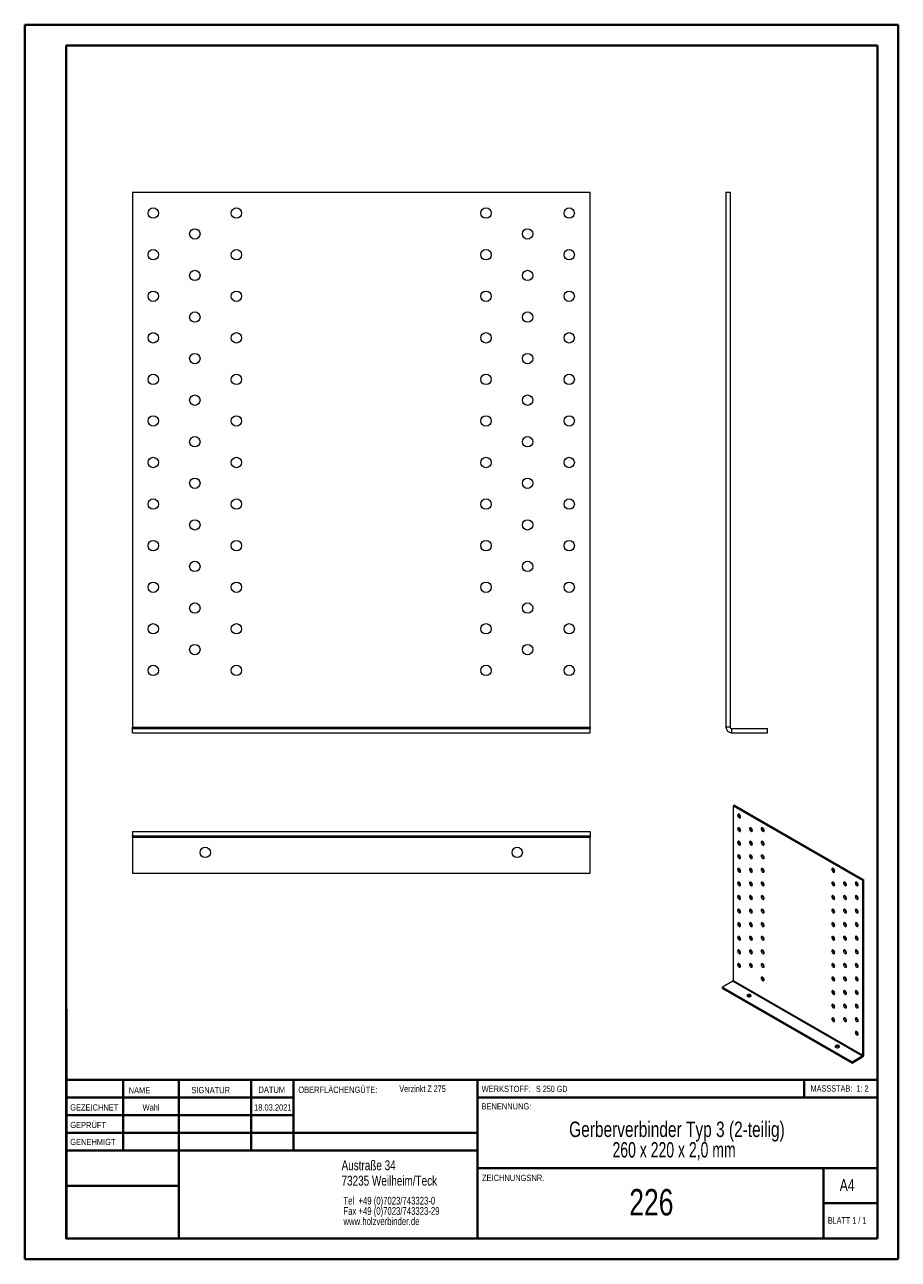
# Model space of a CAD drawing. Header units: millimetres. Extents: x 0 to 210, y 0 to 297.
import ezdxf

# ---------------------------------------------------------------- set-up
doc = ezdxf.new("R2010")
doc.units = ezdxf.units.MM
doc.styles.add('SLDTEXTSTYLE0', font='TXT', dxfattribs={"width": 0.75})
doc.styles.add('SLDTEXTSTYLE1', font='TXT', dxfattribs={"width": 0.681818})
doc.styles.add('SLDTEXTSTYLE2', font='TXT', dxfattribs={"width": 0.7})
doc.styles.add('SLDTEXTSTYLE3', font='TXT', dxfattribs={"width": 0.6875})
doc.styles.add('SLDTEXTSTYLE4', font='TXT', dxfattribs={"width": 0.680556})

# ---------------------------------------------------------------- blocks, each defined once
blk = doc.blocks.new('SW_NOTE_0')
at = {"color": 0, "linetype": 'Continuous', "lineweight": 0, "char_height": 1.8521, "attachment_point": 1, "style": 'SLDTEXTSTYLE0'}
for s, insert in [('Tel  +49 (0)7023/743323-0', (0, 2.39)), ('Fax +49 (0)7023/743323-29', (0, -0.08)), ('www.holzverbinder.de', (0, -2.55))]:
    blk.add_mtext(s, dxfattribs=dict(at, insert=insert))
blk = doc.blocks.new('SW_NOTE_1')
at = {"color": 0, "linetype": 'Continuous', "lineweight": 0, "char_height": 3.7042, "attachment_point": 2}
for s, insert, style in [('Gerberverbinder Typ 3 (2-teilig)', (36.75, 4.77), 'SLDTEXTSTYLE0'), ('260 x 220 x 2,0 mm', (36.06, -0.16), 'SLDTEXTSTYLE4')]:
    blk.add_mtext(s, dxfattribs=dict(at, insert=insert, style=style))

msp = doc.modelspace()

# ---------------------------------------------------------------- linework, layer by layer
at = {"color": 7, "linetype": 'Continuous', "lineweight": 40}
for p, q in [((0.08, 0.21), (0.08, 297.21)), ((0.08, 297.21), (210.08, 297.21)), ((210.08, 0.21), (210.08, 297.21)), ((210.08, 292.21), (210.08, 297.21)), ((10.08, 292.21), (205.08, 292.21)), ((10.08, 5.21), (10.08, 292.21)), ((205.08, 5.21), (205.08, 292.21)), ((10.11, 60.37), (10.11, 5.12)), ((205.08, 43.37), (10.11, 43.37)), ((23.71, 43.37), (23.71, 26.37)), ((37.1, 43.37), (37.1, 5.12)), ((54.51, 43.37), (54.51, 26.37)), ((64.71, 26.37), (64.71, 43.37)), ((108.91, 43.37), (108.91, 5.12)), ((187.47, 39.12), (187.47, 43.37)), ((64.71, 39.1), (10.11, 39.1)), ((205.08, 39.12), (108.91, 39.12)), ((64.71, 34.87), (10.11, 34.87)), ((108.91, 30.62), (10.11, 30.62)), ((108.91, 26.37), (10.11, 26.37)), ((108.91, 22.12), (205.08, 22.12)), ((192.08, 5.21), (192.08, 22.21)), ((37.1, 17.87), (10.11, 17.87)), ((10.11, 13.71), (10.08, 13.71)), ((205.08, 13.71), (192.08, 13.71)), ((10.11, 9.46), (10.08, 9.46)), ((10.08, 5.21), (205.08, 5.21)), ((205.08, 5.21), (180.99, 5.21)), ((0.08, 0.21), (210.08, 0.21))]:
    msp.add_line(p, q, dxfattribs=at)
at = {"color": 7, "linetype": 'Continuous', "lineweight": 15}
for p, q in [((25.97, 256.89), (135.97, 256.89)), ((25.97, 256.89), (25.97, 128.26)), ((135.97, 128.26), (135.97, 256.89)), ((168.65, 256.89), (168.65, 128.26)), ((168.65, 256.89), (169.65, 256.89)), ((169.65, 256.89), (169.65, 128.26)), ((25.97, 127.89), (25.97, 128.26)), ((25.97, 128.26), (135.97, 128.26)), ((25.97, 126.89), (25.97, 127.89)), ((25.97, 127.89), (135.97, 127.89)), ((135.97, 128.26), (135.97, 127.89)), ((135.97, 126.89), (135.97, 127.89)), ((169.65, 128.26), (168.65, 128.26)), ((170.02, 127.89), (170.02, 126.89)), ((170.02, 127.89), (178.65, 127.89)), ((178.65, 126.89), (178.65, 127.89)), ((25.97, 126.89), (135.97, 126.89)), ((170.02, 126.89), (178.65, 126.89)), ((170.69, 109.46), (170.4, 109.3)), ((170.4, 109.3), (170.4, 67.28)), ((170.4, 109.3), (201.52, 91.34)), ((170.69, 109.46), (201.8, 91.5)), ((172.1, 106.6), (172.17, 106.57)), ((25.97, 103.12), (135.97, 103.12)), ((25.97, 103.12), (25.97, 102.12)), ((25.97, 102.12), (135.97, 102.12)), ((25.97, 101.75), (25.97, 102.12)), ((25.97, 101.75), (135.97, 101.75)), ((25.97, 101.75), (25.97, 93.11)), ((135.97, 103.12), (135.97, 102.12)), ((135.97, 102.12), (135.97, 101.75)), ((135.97, 93.11), (135.97, 101.75)), ((172.1, 103.34), (172.17, 103.31)), ((174.93, 103.34), (174.99, 103.31)), ((177.76, 103.34), (177.82, 103.31)), ((172.1, 100.07), (172.17, 100.04)), ((174.93, 100.07), (174.99, 100.04)), ((177.76, 100.07), (177.82, 100.04)), ((172.1, 96.8), (172.17, 96.77)), ((174.93, 96.8), (174.99, 96.77)), ((177.76, 96.8), (177.82, 96.77)), ((25.97, 93.11), (135.97, 93.11)), ((172.1, 93.54), (172.17, 93.51)), ((174.93, 93.54), (174.99, 93.51)), ((177.76, 93.54), (177.82, 93.51)), ((194.73, 93.54), (194.79, 93.51)), ((172.1, 90.27), (172.17, 90.24)), ((174.93, 90.27), (174.99, 90.24)), ((177.76, 90.27), (177.82, 90.24)), ((194.73, 90.27), (194.79, 90.24)), ((197.56, 90.27), (197.62, 90.24)), ((200.39, 90.27), (200.45, 90.24)), ((201.8, 91.5), (201.52, 91.34)), ((201.52, 49.32), (201.52, 91.34)), ((201.8, 49.49), (201.8, 91.5)), ((172.1, 87.01), (172.17, 86.98)), ((174.93, 87.01), (174.99, 86.98)), ((177.76, 87.01), (177.82, 86.98)), ((194.73, 87.01), (194.79, 86.98)), ((197.56, 87.01), (197.62, 86.98)), ((200.39, 87.01), (200.45, 86.98)), ((172.1, 83.74), (172.17, 83.71)), ((174.93, 83.74), (174.99, 83.71)), ((177.76, 83.74), (177.82, 83.71)), ((194.73, 83.74), (194.79, 83.71)), ((197.56, 83.74), (197.62, 83.71)), ((200.39, 83.74), (200.45, 83.71)), ((172.1, 80.47), (172.17, 80.44)), ((174.93, 80.47), (174.99, 80.44)), ((177.76, 80.47), (177.82, 80.44)), ((194.73, 80.48), (194.79, 80.44)), ((197.56, 80.48), (197.62, 80.45)), ((200.39, 80.48), (200.45, 80.45)), ((172.1, 77.21), (172.17, 77.18)), ((174.93, 77.21), (174.99, 77.18)), ((177.76, 77.21), (177.82, 77.18)), ((194.73, 77.21), (194.79, 77.18)), ((197.56, 77.21), (197.62, 77.18)), ((200.39, 77.21), (200.45, 77.18)), ((172.1, 73.94), (172.17, 73.91)), ((174.93, 73.94), (174.99, 73.91)), ((177.76, 73.94), (177.82, 73.91)), ((194.73, 73.94), (194.79, 73.91)), ((197.56, 73.94), (197.62, 73.91)), ((200.39, 73.94), (200.45, 73.91)), ((172.1, 70.67), (172.17, 70.64)), ((174.93, 70.68), (174.99, 70.64)), ((177.76, 70.68), (177.82, 70.64)), ((194.73, 70.68), (194.79, 70.65)), ((197.56, 70.68), (197.62, 70.65)), ((200.39, 70.68), (200.45, 70.65)), ((170.3, 67.1), (167.86, 65.69)), ((167.86, 65.69), (198.97, 47.73)), ((167.86, 65.37), (167.86, 65.69)), ((167.86, 65.37), (198.97, 47.41)), ((170.3, 67.1), (201.41, 49.14)), ((170.4, 67.28), (201.52, 49.32)), ((177.76, 67.41), (177.82, 67.38)), ((194.73, 67.41), (194.79, 67.38)), ((197.56, 67.41), (197.62, 67.38)), ((200.39, 67.41), (200.45, 67.38)), ((194.73, 64.14), (194.79, 64.11)), ((197.56, 64.14), (197.62, 64.11)), ((200.39, 64.15), (200.45, 64.11)), ((194.73, 60.88), (194.79, 60.85)), ((197.56, 60.88), (197.62, 60.85)), ((200.39, 60.88), (200.45, 60.85)), ((194.73, 57.61), (194.79, 57.58)), ((197.56, 57.61), (197.62, 57.58)), ((200.39, 57.61), (200.45, 57.58)), ((200.39, 54.35), (200.45, 54.32)), ((198.97, 47.73), (201.41, 49.14)), ((198.97, 47.41), (201.41, 48.82)), ((198.97, 47.41), (198.97, 47.73)), ((201.41, 48.82), (201.41, 49.14)), ((201.8, 49.49), (201.52, 49.32))]:
    msp.add_line(p, q, dxfattribs=at)
at = {"color": 7, "linetype": 'Continuous', "lineweight": 0}
for p, q in [((64.71, 39.12), (10.11, 39.12)), ((23.71, 5.21), (23.71, 5.12)), ((54.51, 5.21), (54.51, 5.12))]:
    msp.add_line(p, q, dxfattribs=at)
at = {"color": 7, "linetype": 'Continuous', "lineweight": 15, "flags": 128}
for points in [[(171.82, 106.44), (171.93, 106.4), (172.03, 106.4), (172.1, 106.44), (172.15, 106.53), (172.17, 106.64), (172.15, 106.78), (172.1, 106.92), (172.03, 107.06), (171.93, 107.17), (171.82, 107.26), (171.71, 107.3), (171.61, 107.3), (171.53, 107.25), (171.48, 107.17), (171.46, 107.05), (171.48, 106.92), (171.53, 106.77), (171.61, 106.64), (171.71, 106.52), (171.82, 106.44)], [(171.82, 103.17), (171.93, 103.13), (172.03, 103.13), (172.1, 103.18), (172.15, 103.26), (172.17, 103.38), (172.15, 103.51), (172.1, 103.66), (172.03, 103.79), (171.93, 103.91), (171.82, 103.99), (171.71, 104.03), (171.61, 104.03), (171.53, 103.99), (171.48, 103.9), (171.46, 103.79), (171.48, 103.65), (171.53, 103.51), (171.61, 103.37), (171.71, 103.26), (171.82, 103.17)], [(174.65, 103.17), (174.76, 103.13), (174.85, 103.13), (174.93, 103.18), (174.98, 103.26), (175, 103.38), (174.98, 103.51), (174.93, 103.66), (174.85, 103.79), (174.76, 103.91), (174.65, 103.99), (174.54, 104.03), (174.44, 104.03), (174.36, 103.99), (174.31, 103.9), (174.29, 103.79), (174.31, 103.65), (174.36, 103.51), (174.44, 103.37), (174.54, 103.26), (174.65, 103.17)], [(177.47, 103.17), (177.58, 103.13), (177.68, 103.13), (177.76, 103.18), (177.81, 103.26), (177.83, 103.38), (177.81, 103.51), (177.76, 103.66), (177.68, 103.79), (177.58, 103.91), (177.47, 103.99), (177.37, 104.03), (177.27, 104.03), (177.19, 103.99), (177.14, 103.9), (177.12, 103.79), (177.14, 103.65), (177.19, 103.51), (177.27, 103.37), (177.37, 103.26), (177.47, 103.17)], [(171.82, 99.91), (171.93, 99.86), (172.03, 99.87), (172.1, 99.91), (172.15, 100), (172.17, 100.11), (172.15, 100.25), (172.1, 100.39), (172.03, 100.53), (171.93, 100.64), (171.82, 100.72), (171.71, 100.77), (171.61, 100.77), (171.53, 100.72), (171.48, 100.64), (171.46, 100.52), (171.48, 100.38), (171.53, 100.24), (171.61, 100.1), (171.71, 99.99), (171.82, 99.91)], [(174.65, 99.91), (174.76, 99.86), (174.85, 99.87), (174.93, 99.91), (174.98, 100), (175, 100.11), (174.98, 100.25), (174.93, 100.39), (174.85, 100.53), (174.76, 100.64), (174.65, 100.72), (174.54, 100.77), (174.44, 100.77), (174.36, 100.72), (174.31, 100.64), (174.29, 100.52), (174.31, 100.38), (174.36, 100.24), (174.44, 100.11), (174.54, 99.99), (174.65, 99.91)], [(177.47, 99.91), (177.58, 99.86), (177.68, 99.87), (177.76, 99.91), (177.81, 100), (177.83, 100.11), (177.81, 100.25), (177.76, 100.39), (177.68, 100.53), (177.58, 100.64), (177.47, 100.72), (177.37, 100.77), (177.27, 100.77), (177.19, 100.72), (177.14, 100.64), (177.12, 100.52), (177.14, 100.38), (177.19, 100.24), (177.27, 100.11), (177.37, 99.99), (177.47, 99.91)], [(171.82, 96.64), (171.93, 96.6), (172.03, 96.6), (172.1, 96.64), (172.15, 96.73), (172.17, 96.85), (172.15, 96.98), (172.1, 97.12), (172.03, 97.26), (171.93, 97.37), (171.82, 97.46), (171.71, 97.5), (171.61, 97.5), (171.53, 97.45), (171.48, 97.37), (171.46, 97.25), (171.48, 97.12), (171.53, 96.97), (171.61, 96.84), (171.71, 96.72), (171.82, 96.64)], [(174.65, 96.64), (174.76, 96.6), (174.85, 96.6), (174.93, 96.64), (174.98, 96.73), (175, 96.85), (174.98, 96.98), (174.93, 97.12), (174.85, 97.26), (174.76, 97.37), (174.65, 97.46), (174.54, 97.5), (174.44, 97.5), (174.36, 97.45), (174.31, 97.37), (174.29, 97.25), (174.31, 97.12), (174.36, 96.97), (174.44, 96.84), (174.54, 96.72), (174.65, 96.64)], [(177.47, 96.64), (177.58, 96.6), (177.68, 96.6), (177.76, 96.64), (177.81, 96.73), (177.83, 96.85), (177.81, 96.98), (177.76, 97.12), (177.68, 97.26), (177.58, 97.37), (177.47, 97.46), (177.37, 97.5), (177.27, 97.5), (177.19, 97.45), (177.14, 97.37), (177.12, 97.25), (177.14, 97.12), (177.19, 96.97), (177.27, 96.84), (177.37, 96.72), (177.47, 96.64)], [(171.82, 93.37), (171.93, 93.33), (172.03, 93.33), (172.1, 93.38), (172.15, 93.46), (172.17, 93.58), (172.15, 93.72), (172.1, 93.86), (172.03, 93.99), (171.93, 94.11), (171.82, 94.19), (171.71, 94.23), (171.61, 94.23), (171.53, 94.19), (171.48, 94.1), (171.46, 93.99), (171.48, 93.85), (171.53, 93.71), (171.61, 93.57), (171.71, 93.46), (171.82, 93.37)], [(174.65, 93.37), (174.76, 93.33), (174.85, 93.33), (174.93, 93.38), (174.98, 93.46), (175, 93.58), (174.98, 93.72), (174.93, 93.86), (174.85, 93.99), (174.76, 94.11), (174.65, 94.19), (174.54, 94.23), (174.44, 94.23), (174.36, 94.19), (174.31, 94.1), (174.29, 93.99), (174.31, 93.85), (174.36, 93.71), (174.44, 93.57), (174.54, 93.46), (174.65, 93.37)], [(177.47, 93.38), (177.58, 93.33), (177.68, 93.33), (177.76, 93.38), (177.81, 93.46), (177.83, 93.58), (177.81, 93.72), (177.76, 93.86), (177.68, 93.99), (177.58, 94.11), (177.47, 94.19), (177.37, 94.23), (177.27, 94.23), (177.19, 94.19), (177.14, 94.1), (177.12, 93.99), (177.14, 93.85), (177.19, 93.71), (177.27, 93.57), (177.37, 93.46), (177.47, 93.38)], [(194.45, 93.38), (194.55, 93.33), (194.65, 93.33), (194.73, 93.38), (194.78, 93.46), (194.8, 93.58), (194.78, 93.72), (194.73, 93.86), (194.65, 94), (194.55, 94.11), (194.45, 94.19), (194.34, 94.24), (194.24, 94.24), (194.16, 94.19), (194.11, 94.11), (194.09, 93.99), (194.11, 93.85), (194.16, 93.71), (194.24, 93.57), (194.34, 93.46), (194.45, 93.38)], [(171.82, 90.11), (171.93, 90.07), (172.03, 90.07), (172.1, 90.11), (172.15, 90.2), (172.17, 90.31), (172.15, 90.45), (172.1, 90.59), (172.03, 90.73), (171.93, 90.84), (171.82, 90.93), (171.71, 90.97), (171.61, 90.97), (171.53, 90.92), (171.48, 90.84), (171.46, 90.72), (171.48, 90.58), (171.53, 90.44), (171.61, 90.31), (171.71, 90.19), (171.82, 90.11)], [(174.65, 90.11), (174.76, 90.07), (174.85, 90.07), (174.93, 90.11), (174.98, 90.2), (175, 90.31), (174.98, 90.45), (174.93, 90.59), (174.85, 90.73), (174.76, 90.84), (174.65, 90.93), (174.54, 90.97), (174.44, 90.97), (174.36, 90.92), (174.31, 90.84), (174.29, 90.72), (174.31, 90.59), (174.36, 90.44), (174.44, 90.31), (174.54, 90.19), (174.65, 90.11)], [(177.47, 90.11), (177.58, 90.07), (177.68, 90.07), (177.76, 90.11), (177.81, 90.2), (177.83, 90.31), (177.81, 90.45), (177.76, 90.59), (177.68, 90.73), (177.58, 90.84), (177.47, 90.93), (177.37, 90.97), (177.27, 90.97), (177.19, 90.92), (177.14, 90.84), (177.12, 90.72), (177.14, 90.59), (177.19, 90.44), (177.27, 90.31), (177.37, 90.19), (177.47, 90.11)], [(194.45, 90.11), (194.55, 90.07), (194.65, 90.07), (194.73, 90.11), (194.78, 90.2), (194.8, 90.31), (194.78, 90.45), (194.73, 90.59), (194.65, 90.73), (194.55, 90.84), (194.45, 90.93), (194.34, 90.97), (194.24, 90.97), (194.16, 90.92), (194.11, 90.84), (194.09, 90.72), (194.11, 90.59), (194.16, 90.44), (194.24, 90.31), (194.34, 90.19), (194.45, 90.11)], [(197.27, 90.11), (197.38, 90.07), (197.48, 90.07), (197.56, 90.11), (197.61, 90.2), (197.63, 90.32), (197.61, 90.45), (197.56, 90.59), (197.48, 90.73), (197.38, 90.84), (197.27, 90.93), (197.16, 90.97), (197.07, 90.97), (196.99, 90.92), (196.94, 90.84), (196.92, 90.72), (196.94, 90.59), (196.99, 90.44), (197.07, 90.31), (197.16, 90.19), (197.27, 90.11)], [(200.1, 90.11), (200.21, 90.07), (200.31, 90.07), (200.39, 90.11), (200.44, 90.2), (200.46, 90.32), (200.44, 90.45), (200.39, 90.59), (200.31, 90.73), (200.21, 90.84), (200.1, 90.93), (199.99, 90.97), (199.89, 90.97), (199.82, 90.92), (199.77, 90.84), (199.75, 90.72), (199.77, 90.59), (199.82, 90.44), (199.89, 90.31), (199.99, 90.19), (200.1, 90.11)], [(171.82, 86.84), (171.93, 86.8), (172.03, 86.8), (172.1, 86.85), (172.15, 86.93), (172.17, 87.05), (172.15, 87.18), (172.1, 87.33), (172.03, 87.46), (171.93, 87.58), (171.82, 87.66), (171.71, 87.7), (171.61, 87.7), (171.53, 87.66), (171.48, 87.57), (171.46, 87.45), (171.48, 87.32), (171.53, 87.18), (171.61, 87.04), (171.71, 86.93), (171.82, 86.84)], [(174.65, 86.84), (174.76, 86.8), (174.85, 86.8), (174.93, 86.85), (174.98, 86.93), (175, 87.05), (174.98, 87.18), (174.93, 87.33), (174.85, 87.46), (174.76, 87.58), (174.65, 87.66), (174.54, 87.7), (174.44, 87.7), (174.36, 87.66), (174.31, 87.57), (174.29, 87.46), (174.31, 87.32), (174.36, 87.18), (174.44, 87.04), (174.54, 86.93), (174.65, 86.84)], [(177.47, 86.84), (177.58, 86.8), (177.68, 86.8), (177.76, 86.85), (177.81, 86.93), (177.83, 87.05), (177.81, 87.18), (177.76, 87.33), (177.68, 87.46), (177.58, 87.58), (177.47, 87.66), (177.37, 87.7), (177.27, 87.7), (177.19, 87.66), (177.14, 87.57), (177.12, 87.46), (177.14, 87.32), (177.19, 87.18), (177.27, 87.04), (177.37, 86.93), (177.47, 86.84)], [(194.45, 86.84), (194.55, 86.8), (194.65, 86.8), (194.73, 86.85), (194.78, 86.93), (194.8, 87.05), (194.78, 87.18), (194.73, 87.33), (194.65, 87.46), (194.55, 87.58), (194.45, 87.66), (194.34, 87.7), (194.24, 87.7), (194.16, 87.66), (194.11, 87.57), (194.09, 87.46), (194.11, 87.32), (194.16, 87.18), (194.24, 87.04), (194.34, 86.93), (194.45, 86.84)], [(197.27, 86.84), (197.38, 86.8), (197.48, 86.8), (197.56, 86.85), (197.61, 86.93), (197.63, 87.05), (197.61, 87.19), (197.56, 87.33), (197.48, 87.46), (197.38, 87.58), (197.27, 87.66), (197.16, 87.7), (197.07, 87.7), (196.99, 87.66), (196.94, 87.57), (196.92, 87.46), (196.94, 87.32), (196.99, 87.18), (197.07, 87.04), (197.16, 86.93), (197.27, 86.84)], [(200.1, 86.85), (200.21, 86.8), (200.31, 86.8), (200.39, 86.85), (200.44, 86.93), (200.46, 87.05), (200.44, 87.19), (200.39, 87.33), (200.31, 87.46), (200.21, 87.58), (200.1, 87.66), (199.99, 87.7), (199.89, 87.7), (199.82, 87.66), (199.77, 87.57), (199.75, 87.46), (199.77, 87.32), (199.82, 87.18), (199.89, 87.04), (199.99, 86.93), (200.1, 86.85)], [(171.82, 83.58), (171.93, 83.53), (172.03, 83.53), (172.1, 83.58), (172.15, 83.66), (172.17, 83.78), (172.15, 83.92), (172.1, 84.06), (172.03, 84.19), (171.93, 84.31), (171.82, 84.39), (171.71, 84.44), (171.61, 84.43), (171.53, 84.39), (171.48, 84.3), (171.46, 84.19), (171.48, 84.05), (171.53, 83.91), (171.61, 83.77), (171.71, 83.66), (171.82, 83.58)], [(174.65, 83.58), (174.76, 83.53), (174.85, 83.53), (174.93, 83.58), (174.98, 83.66), (175, 83.78), (174.98, 83.92), (174.93, 84.06), (174.85, 84.2), (174.76, 84.31), (174.65, 84.39), (174.54, 84.44), (174.44, 84.44), (174.36, 84.39), (174.31, 84.31), (174.29, 84.19), (174.31, 84.05), (174.36, 83.91), (174.44, 83.77), (174.54, 83.66), (174.65, 83.58)], [(177.47, 83.58), (177.58, 83.53), (177.68, 83.53), (177.76, 83.58), (177.81, 83.66), (177.83, 83.78), (177.81, 83.92), (177.76, 84.06), (177.68, 84.2), (177.58, 84.31), (177.47, 84.39), (177.37, 84.44), (177.27, 84.44), (177.19, 84.39), (177.14, 84.31), (177.12, 84.19), (177.14, 84.05), (177.19, 83.91), (177.27, 83.77), (177.37, 83.66), (177.47, 83.58)], [(194.45, 83.58), (194.55, 83.54), (194.65, 83.54), (194.73, 83.58), (194.78, 83.67), (194.8, 83.78), (194.78, 83.92), (194.73, 84.06), (194.65, 84.2), (194.55, 84.31), (194.45, 84.39), (194.34, 84.44), (194.24, 84.44), (194.16, 84.39), (194.11, 84.31), (194.09, 84.19), (194.11, 84.05), (194.16, 83.91), (194.24, 83.78), (194.34, 83.66), (194.45, 83.58)], [(197.27, 83.58), (197.38, 83.54), (197.48, 83.54), (197.56, 83.58), (197.61, 83.67), (197.63, 83.78), (197.61, 83.92), (197.56, 84.06), (197.48, 84.2), (197.38, 84.31), (197.27, 84.4), (197.16, 84.44), (197.07, 84.44), (196.99, 84.39), (196.94, 84.31), (196.92, 84.19), (196.94, 84.05), (196.99, 83.91), (197.07, 83.78), (197.16, 83.66), (197.27, 83.58)], [(200.1, 83.58), (200.21, 83.54), (200.31, 83.54), (200.39, 83.58), (200.44, 83.67), (200.46, 83.78), (200.44, 83.92), (200.39, 84.06), (200.31, 84.2), (200.21, 84.31), (200.1, 84.4), (199.99, 84.44), (199.89, 84.44), (199.82, 84.39), (199.77, 84.31), (199.75, 84.19), (199.77, 84.06), (199.82, 83.91), (199.89, 83.78), (199.99, 83.66), (200.1, 83.58)], [(171.82, 80.31), (171.93, 80.27), (172.03, 80.27), (172.1, 80.31), (172.15, 80.4), (172.17, 80.51), (172.15, 80.65), (172.1, 80.79), (172.03, 80.93), (171.93, 81.04), (171.82, 81.13), (171.71, 81.17), (171.61, 81.17), (171.53, 81.12), (171.48, 81.04), (171.46, 80.92), (171.48, 80.79), (171.53, 80.64), (171.61, 80.51), (171.71, 80.39), (171.82, 80.31)], [(174.65, 80.31), (174.76, 80.27), (174.85, 80.27), (174.93, 80.31), (174.98, 80.4), (175, 80.51), (174.98, 80.65), (174.93, 80.79), (174.85, 80.93), (174.76, 81.04), (174.65, 81.13), (174.54, 81.17), (174.44, 81.17), (174.36, 81.12), (174.31, 81.04), (174.29, 80.92), (174.31, 80.79), (174.36, 80.64), (174.44, 80.51), (174.54, 80.39), (174.65, 80.31)], [(177.47, 80.31), (177.58, 80.27), (177.68, 80.27), (177.76, 80.31), (177.81, 80.4), (177.83, 80.51), (177.81, 80.65), (177.76, 80.79), (177.68, 80.93), (177.58, 81.04), (177.47, 81.13), (177.37, 81.17), (177.27, 81.17), (177.19, 81.12), (177.14, 81.04), (177.12, 80.92), (177.14, 80.79), (177.19, 80.64), (177.27, 80.51), (177.37, 80.39), (177.47, 80.31)], [(194.45, 80.31), (194.55, 80.27), (194.65, 80.27), (194.73, 80.32), (194.78, 80.4), (194.8, 80.52), (194.78, 80.65), (194.73, 80.8), (194.65, 80.93), (194.55, 81.05), (194.45, 81.13), (194.34, 81.17), (194.24, 81.17), (194.16, 81.13), (194.11, 81.04), (194.09, 80.92), (194.11, 80.79), (194.16, 80.65), (194.24, 80.51), (194.34, 80.4), (194.45, 80.31)], [(197.27, 80.31), (197.38, 80.27), (197.48, 80.27), (197.56, 80.32), (197.61, 80.4), (197.63, 80.52), (197.61, 80.65), (197.56, 80.8), (197.48, 80.93), (197.38, 81.05), (197.27, 81.13), (197.16, 81.17), (197.07, 81.17), (196.99, 81.13), (196.94, 81.04), (196.92, 80.92), (196.94, 80.79), (196.99, 80.65), (197.07, 80.51), (197.16, 80.4), (197.27, 80.31)], [(200.1, 80.31), (200.21, 80.27), (200.31, 80.27), (200.39, 80.32), (200.44, 80.4), (200.46, 80.52), (200.44, 80.65), (200.39, 80.8), (200.31, 80.93), (200.21, 81.05), (200.1, 81.13), (199.99, 81.17), (199.89, 81.17), (199.82, 81.13), (199.77, 81.04), (199.75, 80.93), (199.77, 80.79), (199.82, 80.65), (199.89, 80.51), (199.99, 80.4), (200.1, 80.31)], [(171.82, 77.04), (171.93, 77), (172.03, 77), (172.1, 77.05), (172.15, 77.13), (172.17, 77.25), (172.15, 77.38), (172.1, 77.53), (172.03, 77.66), (171.93, 77.78), (171.82, 77.86), (171.71, 77.9), (171.61, 77.9), (171.53, 77.86), (171.48, 77.77), (171.46, 77.66), (171.48, 77.52), (171.53, 77.38), (171.61, 77.24), (171.71, 77.13), (171.82, 77.04)], [(174.65, 77.04), (174.76, 77), (174.85, 77), (174.93, 77.05), (174.98, 77.13), (175, 77.25), (174.98, 77.38), (174.93, 77.53), (174.85, 77.66), (174.76, 77.78), (174.65, 77.86), (174.54, 77.9), (174.44, 77.9), (174.36, 77.86), (174.31, 77.77), (174.29, 77.66), (174.31, 77.52), (174.36, 77.38), (174.44, 77.24), (174.54, 77.13), (174.65, 77.04)], [(177.47, 77.04), (177.58, 77), (177.68, 77), (177.76, 77.05), (177.81, 77.13), (177.83, 77.25), (177.81, 77.38), (177.76, 77.53), (177.68, 77.66), (177.58, 77.78), (177.47, 77.86), (177.37, 77.9), (177.27, 77.9), (177.19, 77.86), (177.14, 77.77), (177.12, 77.66), (177.14, 77.52), (177.19, 77.38), (177.27, 77.24), (177.37, 77.13), (177.47, 77.04)], [(194.45, 77.05), (194.55, 77), (194.65, 77), (194.73, 77.05), (194.78, 77.13), (194.8, 77.25), (194.78, 77.39), (194.73, 77.53), (194.65, 77.66), (194.55, 77.78), (194.45, 77.86), (194.34, 77.91), (194.24, 77.9), (194.16, 77.86), (194.11, 77.77), (194.09, 77.66), (194.11, 77.52), (194.16, 77.38), (194.24, 77.24), (194.34, 77.13), (194.45, 77.05)], [(197.27, 77.05), (197.38, 77), (197.48, 77), (197.56, 77.05), (197.61, 77.13), (197.63, 77.25), (197.61, 77.39), (197.56, 77.53), (197.48, 77.66), (197.38, 77.78), (197.27, 77.86), (197.16, 77.91), (197.07, 77.9), (196.99, 77.86), (196.94, 77.77), (196.92, 77.66), (196.94, 77.52), (196.99, 77.38), (197.07, 77.24), (197.16, 77.13), (197.27, 77.05)], [(200.1, 77.05), (200.21, 77), (200.31, 77), (200.39, 77.05), (200.44, 77.13), (200.46, 77.25), (200.44, 77.39), (200.39, 77.53), (200.31, 77.67), (200.21, 77.78), (200.1, 77.86), (199.99, 77.91), (199.89, 77.91), (199.82, 77.86), (199.77, 77.78), (199.75, 77.66), (199.77, 77.52), (199.82, 77.38), (199.89, 77.24), (199.99, 77.13), (200.1, 77.05)], [(171.82, 73.78), (171.93, 73.73), (172.03, 73.74), (172.1, 73.78), (172.15, 73.87), (172.17, 73.98), (172.15, 74.12), (172.1, 74.26), (172.03, 74.4), (171.93, 74.51), (171.82, 74.59), (171.71, 74.64), (171.61, 74.64), (171.53, 74.59), (171.48, 74.51), (171.46, 74.39), (171.48, 74.25), (171.53, 74.11), (171.61, 73.98), (171.71, 73.86), (171.82, 73.78)], [(174.65, 73.78), (174.76, 73.73), (174.85, 73.74), (174.93, 73.78), (174.98, 73.87), (175, 73.98), (174.98, 74.12), (174.93, 74.26), (174.85, 74.4), (174.76, 74.51), (174.65, 74.59), (174.54, 74.64), (174.44, 74.64), (174.36, 74.59), (174.31, 74.51), (174.29, 74.39), (174.31, 74.25), (174.36, 74.11), (174.44, 73.98), (174.54, 73.86), (174.65, 73.78)], [(177.47, 73.78), (177.58, 73.74), (177.68, 73.74), (177.76, 73.78), (177.81, 73.87), (177.83, 73.98), (177.81, 74.12), (177.76, 74.26), (177.68, 74.4), (177.58, 74.51), (177.47, 74.59), (177.37, 74.64), (177.27, 74.64), (177.19, 74.59), (177.14, 74.51), (177.12, 74.39), (177.14, 74.25), (177.19, 74.11), (177.27, 73.98), (177.37, 73.86), (177.47, 73.78)], [(194.45, 73.78), (194.55, 73.74), (194.65, 73.74), (194.73, 73.78), (194.78, 73.87), (194.8, 73.98), (194.78, 74.12), (194.73, 74.26), (194.65, 74.4), (194.55, 74.51), (194.45, 74.6), (194.34, 74.64), (194.24, 74.64), (194.16, 74.59), (194.11, 74.51), (194.09, 74.39), (194.11, 74.26), (194.16, 74.11), (194.24, 73.98), (194.34, 73.86), (194.45, 73.78)], [(197.27, 73.78), (197.38, 73.74), (197.48, 73.74), (197.56, 73.78), (197.61, 73.87), (197.63, 73.98), (197.61, 74.12), (197.56, 74.26), (197.48, 74.4), (197.38, 74.51), (197.27, 74.6), (197.16, 74.64), (197.07, 74.64), (196.99, 74.59), (196.94, 74.51), (196.92, 74.39), (196.94, 74.26), (196.99, 74.11), (197.07, 73.98), (197.16, 73.86), (197.27, 73.78)], [(200.1, 73.78), (200.21, 73.74), (200.31, 73.74), (200.39, 73.78), (200.44, 73.87), (200.46, 73.98), (200.44, 74.12), (200.39, 74.26), (200.31, 74.4), (200.21, 74.51), (200.1, 74.6), (199.99, 74.64), (199.89, 74.64), (199.82, 74.59), (199.77, 74.51), (199.75, 74.39), (199.77, 74.26), (199.82, 74.11), (199.89, 73.98), (199.99, 73.86), (200.1, 73.78)], [(171.82, 70.51), (171.93, 70.47), (172.03, 70.47), (172.1, 70.51), (172.15, 70.6), (172.17, 70.72), (172.15, 70.85), (172.1, 70.99), (172.03, 71.13), (171.93, 71.25), (171.82, 71.33), (171.71, 71.37), (171.61, 71.37), (171.53, 71.32), (171.48, 71.24), (171.46, 71.12), (171.48, 70.99), (171.53, 70.84), (171.61, 70.71), (171.71, 70.59), (171.82, 70.51)], [(174.65, 70.51), (174.76, 70.47), (174.85, 70.47), (174.93, 70.51), (174.98, 70.6), (175, 70.72), (174.98, 70.85), (174.93, 70.99), (174.85, 71.13), (174.76, 71.25), (174.65, 71.33), (174.54, 71.37), (174.44, 71.37), (174.36, 71.33), (174.31, 71.24), (174.29, 71.12), (174.31, 70.99), (174.36, 70.85), (174.44, 70.71), (174.54, 70.59), (174.65, 70.51)], [(177.47, 70.51), (177.58, 70.47), (177.68, 70.47), (177.76, 70.52), (177.81, 70.6), (177.83, 70.72), (177.81, 70.85), (177.76, 71), (177.68, 71.13), (177.58, 71.25), (177.47, 71.33), (177.37, 71.37), (177.27, 71.37), (177.19, 71.33), (177.14, 71.24), (177.12, 71.12), (177.14, 70.99), (177.19, 70.85), (177.27, 70.71), (177.37, 70.6), (177.47, 70.51)], [(194.45, 70.51), (194.55, 70.47), (194.65, 70.47), (194.73, 70.52), (194.78, 70.6), (194.8, 70.72), (194.78, 70.85), (194.73, 71), (194.65, 71.13), (194.55, 71.25), (194.45, 71.33), (194.34, 71.37), (194.24, 71.37), (194.16, 71.33), (194.11, 71.24), (194.09, 71.13), (194.11, 70.99), (194.16, 70.85), (194.24, 70.71), (194.34, 70.6), (194.45, 70.51)], [(197.27, 70.51), (197.38, 70.47), (197.48, 70.47), (197.56, 70.52), (197.61, 70.6), (197.63, 70.72), (197.61, 70.85), (197.56, 71), (197.48, 71.13), (197.38, 71.25), (197.27, 71.33), (197.16, 71.37), (197.07, 71.37), (196.99, 71.33), (196.94, 71.24), (196.92, 71.13), (196.94, 70.99), (196.99, 70.85), (197.07, 70.71), (197.16, 70.6), (197.27, 70.51)], [(200.1, 70.51), (200.21, 70.47), (200.31, 70.47), (200.39, 70.52), (200.44, 70.6), (200.46, 70.72), (200.44, 70.85), (200.39, 71), (200.31, 71.13), (200.21, 71.25), (200.1, 71.33), (199.99, 71.37), (199.89, 71.37), (199.82, 71.33), (199.77, 71.24), (199.75, 71.13), (199.77, 70.99), (199.82, 70.85), (199.89, 70.71), (199.99, 70.6), (200.1, 70.51)], [(177.47, 67.25), (177.58, 67.2), (177.68, 67.2), (177.76, 67.25), (177.81, 67.33), (177.83, 67.45), (177.81, 67.59), (177.76, 67.73), (177.68, 67.86), (177.58, 67.98), (177.47, 68.06), (177.37, 68.11), (177.27, 68.1), (177.19, 68.06), (177.14, 67.97), (177.12, 67.86), (177.14, 67.72), (177.19, 67.58), (177.27, 67.44), (177.37, 67.33), (177.47, 67.25)], [(194.45, 67.25), (194.55, 67.2), (194.65, 67.21), (194.73, 67.25), (194.78, 67.34), (194.8, 67.45), (194.78, 67.59), (194.73, 67.73), (194.65, 67.87), (194.55, 67.98), (194.45, 68.06), (194.34, 68.11), (194.24, 68.11), (194.16, 68.06), (194.11, 67.98), (194.09, 67.86), (194.11, 67.72), (194.16, 67.58), (194.24, 67.45), (194.34, 67.33), (194.45, 67.25)], [(197.27, 67.25), (197.38, 67.2), (197.48, 67.21), (197.56, 67.25), (197.61, 67.34), (197.63, 67.45), (197.61, 67.59), (197.56, 67.73), (197.48, 67.87), (197.38, 67.98), (197.27, 68.06), (197.16, 68.11), (197.07, 68.11), (196.99, 68.06), (196.94, 67.98), (196.92, 67.86), (196.94, 67.72), (196.99, 67.58), (197.07, 67.45), (197.16, 67.33), (197.27, 67.25)], [(200.1, 67.25), (200.21, 67.2), (200.31, 67.21), (200.39, 67.25), (200.44, 67.34), (200.46, 67.45), (200.44, 67.59), (200.39, 67.73), (200.31, 67.87), (200.21, 67.98), (200.1, 68.06), (199.99, 68.11), (199.89, 68.11), (199.82, 68.06), (199.77, 67.98), (199.75, 67.86), (199.77, 67.72), (199.82, 67.58), (199.89, 67.45), (199.99, 67.33), (200.1, 67.25)], [(173.87, 63.86), (173.78, 63.78), (173.73, 63.7), (173.73, 63.61), (173.78, 63.52), (173.87, 63.45), (174, 63.4), (174.14, 63.37), (174.3, 63.37), (174.45, 63.4), (174.58, 63.45), (174.67, 63.52), (174.72, 63.61), (174.72, 63.7), (174.67, 63.78), (174.58, 63.86), (174.45, 63.91), (174.3, 63.94), (174.14, 63.94), (174, 63.91), (173.87, 63.86)], [(194.45, 63.98), (194.55, 63.94), (194.65, 63.94), (194.73, 63.98), (194.78, 64.07), (194.8, 64.19), (194.78, 64.32), (194.73, 64.46), (194.65, 64.6), (194.55, 64.71), (194.45, 64.8), (194.34, 64.84), (194.24, 64.84), (194.16, 64.79), (194.11, 64.71), (194.09, 64.59), (194.11, 64.46), (194.16, 64.31), (194.24, 64.18), (194.34, 64.06), (194.45, 63.98)], [(197.27, 63.98), (197.38, 63.94), (197.48, 63.94), (197.56, 63.98), (197.61, 64.07), (197.63, 64.19), (197.61, 64.32), (197.56, 64.46), (197.48, 64.6), (197.38, 64.72), (197.27, 64.8), (197.16, 64.84), (197.07, 64.84), (196.99, 64.79), (196.94, 64.71), (196.92, 64.59), (196.94, 64.46), (196.99, 64.32), (197.07, 64.18), (197.16, 64.06), (197.27, 63.98)], [(200.1, 63.98), (200.21, 63.94), (200.31, 63.94), (200.39, 63.99), (200.44, 64.07), (200.46, 64.19), (200.44, 64.32), (200.39, 64.47), (200.31, 64.6), (200.21, 64.72), (200.1, 64.8), (199.99, 64.84), (199.89, 64.84), (199.82, 64.8), (199.77, 64.71), (199.75, 64.59), (199.77, 64.46), (199.82, 64.32), (199.89, 64.18), (199.99, 64.06), (200.1, 63.98)], [(194.45, 60.72), (194.55, 60.67), (194.65, 60.67), (194.73, 60.72), (194.78, 60.8), (194.8, 60.92), (194.78, 61.06), (194.73, 61.2), (194.65, 61.33), (194.55, 61.45), (194.45, 61.53), (194.34, 61.57), (194.24, 61.57), (194.16, 61.53), (194.11, 61.44), (194.09, 61.33), (194.11, 61.19), (194.16, 61.05), (194.24, 60.91), (194.34, 60.8), (194.45, 60.72)], [(197.27, 60.72), (197.38, 60.67), (197.48, 60.67), (197.56, 60.72), (197.61, 60.8), (197.63, 60.92), (197.61, 61.06), (197.56, 61.2), (197.48, 61.33), (197.38, 61.45), (197.27, 61.53), (197.16, 61.58), (197.07, 61.57), (196.99, 61.53), (196.94, 61.44), (196.92, 61.33), (196.94, 61.19), (196.99, 61.05), (197.07, 60.91), (197.16, 60.8), (197.27, 60.72)], [(200.1, 60.72), (200.21, 60.67), (200.31, 60.67), (200.39, 60.72), (200.44, 60.8), (200.46, 60.92), (200.44, 61.06), (200.39, 61.2), (200.31, 61.33), (200.21, 61.45), (200.1, 61.53), (199.99, 61.58), (199.89, 61.57), (199.82, 61.53), (199.77, 61.44), (199.75, 61.33), (199.77, 61.19), (199.82, 61.05), (199.89, 60.91), (199.99, 60.8), (200.1, 60.72)], [(194.45, 57.45), (194.55, 57.41), (194.65, 57.41), (194.73, 57.45), (194.78, 57.54), (194.8, 57.65), (194.78, 57.79), (194.73, 57.93), (194.65, 58.07), (194.55, 58.18), (194.45, 58.27), (194.34, 58.31), (194.24, 58.31), (194.16, 58.26), (194.11, 58.18), (194.09, 58.06), (194.11, 57.93), (194.16, 57.78), (194.24, 57.65), (194.34, 57.53), (194.45, 57.45)], [(197.27, 57.45), (197.38, 57.41), (197.48, 57.41), (197.56, 57.45), (197.61, 57.54), (197.63, 57.65), (197.61, 57.79), (197.56, 57.93), (197.48, 58.07), (197.38, 58.18), (197.27, 58.27), (197.16, 58.31), (197.07, 58.31), (196.99, 58.26), (196.94, 58.18), (196.92, 58.06), (196.94, 57.93), (196.99, 57.78), (197.07, 57.65), (197.16, 57.53), (197.27, 57.45)], [(200.1, 57.45), (200.21, 57.41), (200.31, 57.41), (200.39, 57.45), (200.44, 57.54), (200.46, 57.65), (200.44, 57.79), (200.39, 57.93), (200.31, 58.07), (200.21, 58.18), (200.1, 58.27), (199.99, 58.31), (199.89, 58.31), (199.82, 58.26), (199.77, 58.18), (199.75, 58.06), (199.77, 57.93), (199.82, 57.78), (199.89, 57.65), (199.99, 57.53), (200.1, 57.45)], [(200.1, 54.18), (200.21, 54.14), (200.31, 54.14), (200.39, 54.19), (200.44, 54.27), (200.46, 54.39), (200.44, 54.52), (200.39, 54.67), (200.31, 54.8), (200.21, 54.92), (200.1, 55), (199.99, 55.04), (199.89, 55.04), (199.82, 55), (199.77, 54.91), (199.75, 54.8), (199.77, 54.66), (199.82, 54.52), (199.89, 54.38), (199.99, 54.27), (200.1, 54.18)], [(195.08, 51.61), (194.99, 51.54), (194.94, 51.45), (194.94, 51.36), (194.99, 51.28), (195.08, 51.2), (195.21, 51.15), (195.36, 51.12), (195.51, 51.12), (195.66, 51.15), (195.79, 51.2), (195.88, 51.28), (195.93, 51.36), (195.93, 51.45), (195.88, 51.54), (195.79, 51.61), (195.66, 51.66), (195.51, 51.69), (195.36, 51.69), (195.21, 51.66), (195.08, 51.61)]]:
    msp.add_lwpolyline(points, dxfattribs=at)
at = {"color": 7, "linetype": 'Continuous', "lineweight": 15}
for centre in [(30.97, 251.89), (50.97, 251.89), (110.97, 251.89), (130.97, 251.89), (40.97, 246.89), (120.97, 246.89), (30.97, 241.89), (50.97, 241.89), (110.97, 241.89), (130.97, 241.89), (40.97, 236.89), (120.97, 236.89), (30.97, 231.89), (50.97, 231.89), (110.97, 231.89), (130.97, 231.89), (40.97, 226.89), (120.97, 226.89), (30.97, 221.89), (50.97, 221.89), (110.97, 221.89), (130.97, 221.89), (40.97, 216.89), (120.97, 216.89), (30.97, 211.89), (50.97, 211.89), (110.97, 211.89), (130.97, 211.89), (40.97, 206.89), (120.97, 206.89), (30.97, 201.89), (50.97, 201.89), (110.97, 201.89), (130.97, 201.89), (40.97, 196.89), (120.97, 196.89), (30.97, 191.89), (50.97, 191.89), (110.97, 191.89), (130.97, 191.89), (40.97, 186.89), (120.97, 186.89), (30.97, 181.89), (50.97, 181.89), (110.97, 181.89), (130.97, 181.89), (40.97, 176.89), (120.97, 176.89), (30.97, 171.89), (50.97, 171.89), (110.97, 171.89), (130.97, 171.89), (40.97, 166.89), (120.97, 166.89), (30.97, 161.89), (50.97, 161.89), (110.97, 161.89), (130.97, 161.89), (40.97, 156.89), (120.97, 156.89), (30.97, 151.89), (50.97, 151.89), (110.97, 151.89), (130.97, 151.89), (40.97, 146.89), (120.97, 146.89), (30.97, 141.89), (50.97, 141.89), (110.97, 141.89), (130.97, 141.89), (43.47, 98.11), (118.47, 98.11)]:
    msp.add_circle(centre, 1.25, dxfattribs=at)
for centre, radius, start, end in [((170.02, 128.26), 1.37, 180, 270), ((170.02, 128.26), 0.368, 180, 270), ((172.47, 107.22), 0.722, 174.8459, 239.0467), ((172.47, 103.96), 0.722, 174.8459, 239.0467), ((175.3, 103.96), 0.722, 174.8459, 239.0467), ((178.13, 103.96), 0.722, 174.8459, 239.0467), ((172.47, 100.69), 0.722, 174.8459, 239.0467), ((175.3, 100.69), 0.722, 174.8459, 239.0467), ((178.13, 100.69), 0.722, 174.8459, 239.0467), ((172.47, 97.42), 0.722, 174.8459, 239.0467), ((175.3, 97.42), 0.722, 174.8459, 239.0467), ((178.13, 97.42), 0.722, 174.8459, 239.0467), ((172.47, 94.16), 0.722, 174.8459, 239.0467), ((175.3, 94.16), 0.722, 174.8459, 239.0467), ((178.13, 94.16), 0.722, 174.8459, 239.0467), ((195.1, 94.16), 0.722, 174.8459, 239.0467), ((172.47, 90.89), 0.722, 174.8459, 239.0467), ((175.3, 90.89), 0.722, 174.8459, 239.0467), ((178.13, 90.89), 0.722, 174.8459, 239.0467), ((195.1, 90.89), 0.722, 174.8459, 239.0467), ((197.93, 90.89), 0.722, 174.8459, 239.0467), ((200.76, 90.89), 0.722, 174.8459, 239.0467), ((172.47, 87.62), 0.722, 174.8459, 239.0467), ((175.3, 87.62), 0.722, 174.8459, 239.0467), ((178.13, 87.63), 0.722, 174.8459, 239.0467), ((195.1, 87.63), 0.722, 174.8459, 239.0467), ((197.93, 87.63), 0.722, 174.8459, 239.0467), ((200.76, 87.63), 0.722, 174.8459, 239.0467), ((172.47, 84.36), 0.722, 174.8459, 239.0467), ((175.3, 84.36), 0.722, 174.8459, 239.0467), ((178.13, 84.36), 0.722, 174.8459, 239.0467), ((195.1, 84.36), 0.722, 174.8459, 239.0467), ((197.93, 84.36), 0.722, 174.8459, 239.0467), ((200.76, 84.36), 0.722, 174.8459, 239.0467), ((172.47, 81.09), 0.722, 174.8459, 239.0467), ((175.3, 81.09), 0.722, 174.8459, 239.0467), ((178.13, 81.09), 0.722, 174.8459, 239.0467), ((195.1, 81.09), 0.722, 174.8459, 239.0467), ((197.93, 81.09), 0.722, 174.8459, 239.0467), ((200.76, 81.09), 0.722, 174.8459, 239.0467), ((172.47, 77.83), 0.722, 174.8459, 239.0467), ((175.3, 77.83), 0.722, 174.8459, 239.0467), ((178.13, 77.83), 0.722, 174.8459, 239.0467), ((195.1, 77.83), 0.722, 174.8459, 239.0467), ((197.93, 77.83), 0.722, 174.8459, 239.0467), ((200.76, 77.83), 0.722, 174.8459, 239.0467), ((172.47, 74.56), 0.722, 174.8459, 239.0467), ((175.3, 74.56), 0.722, 174.8459, 239.0467), ((178.13, 74.56), 0.722, 174.8459, 239.0467), ((195.1, 74.56), 0.722, 174.8459, 239.0467), ((197.93, 74.56), 0.722, 174.8459, 239.0467), ((200.76, 74.56), 0.722, 174.8459, 239.0467), ((172.47, 71.29), 0.722, 174.8459, 239.0467), ((175.3, 71.29), 0.722, 174.8459, 239.0467), ((178.13, 71.29), 0.722, 174.8459, 239.0467), ((195.1, 71.3), 0.722, 174.8459, 239.0467), ((197.93, 71.3), 0.722, 174.8459, 239.0467), ((200.76, 71.3), 0.722, 174.8459, 239.0467), ((170.18, 67.29), 0.226, 302.6055, 357.3945), ((178.13, 68.03), 0.722, 174.8459, 239.0467), ((195.1, 68.03), 0.722, 174.8459, 239.0467), ((197.93, 68.03), 0.722, 174.8459, 239.0467), ((200.76, 68.03), 0.722, 174.8459, 239.0467), ((174.22, 62.91), 0.708, 54.3848, 125.6152), ((195.1, 64.76), 0.722, 174.8459, 239.0467), ((197.93, 64.76), 0.722, 174.8459, 239.0467), ((200.76, 64.76), 0.722, 174.8459, 239.0467), ((195.1, 61.5), 0.722, 174.8459, 239.0467), ((197.93, 61.5), 0.722, 174.8459, 239.0467), ((200.76, 61.5), 0.722, 174.8459, 239.0467), ((195.1, 58.23), 0.722, 174.8459, 239.0467), ((197.93, 58.23), 0.722, 174.8459, 239.0467), ((200.76, 58.23), 0.722, 174.8459, 239.0467), ((200.76, 54.97), 0.722, 174.8459, 239.0467), ((195.44, 50.67), 0.708, 54.3848, 125.6152), ((200.96, 49.52), 0.841, 302.6055, 357.3945), ((201.29, 49.33), 0.226, 302.6055, 357.3945)]:
    msp.add_arc(centre, radius, start, end, dxfattribs=at)

# ---------------------------------------------------------------- block references
at = {"color": 7, "linetype": 'Continuous', "lineweight": 0}
for name, p in [('SW_NOTE_1', (120.12, 28.57)), ('SW_NOTE_0', (76.7, 12.85))]:
    msp.add_blockref(name, p, dxfattribs=at)

# ---------------------------------------------------------------- texts
for s, insert, char_height, attachment_point, style in [('NAME', (25.07, 41.62), 1.5, 1, 'SLDTEXTSTYLE0'), ('SIGNATUR', (40.14, 41.68), 1.5, 1, 'SLDTEXTSTYLE0'), ('DATUM', (56.28, 41.74), 1.5, 1, 'SLDTEXTSTYLE0'), ('OBERFLÄCHENGÜTE:', (65.86, 41.74), 1.5, 1, 'SLDTEXTSTYLE0'), ('Verzinkt Z 275', (90.14, 42.03), 1.5875, 1, 'SLDTEXTSTYLE0'), ('WERKSTOFF:', (109.91, 41.96), 1.5, 1, 'SLDTEXTSTYLE0'), ('S 250 GD', (122.99, 41.96), 1.5, 1, 'SLDTEXTSTYLE3'), ('MASSSTAB:  1: 2', (188.99, 42.07), 1.5, 1, 'SLDTEXTSTYLE2'), ('GEZEICHNET', (11, 37.51), 1.5, 1, 'SLDTEXTSTYLE0'), ('Wahl', (30.46, 37.5), 1.499, 2, 'SLDTEXTSTYLE0'), ('18.03.2021', (59.72, 37.5), 1.499, 2, 'SLDTEXTSTYLE0'), ('BENENNUNG:', (109.88, 37.77), 1.5, 1, 'SLDTEXTSTYLE0'), ('GEPRÜFT', (11.03, 33.28), 1.5, 1, 'SLDTEXTSTYLE0'), ('GENEHMIGT', (11.02, 29.19), 1.5, 1, 'SLDTEXTSTYLE0'), ('Austraße 34', (76.25, 24.02), 2.3813, 1, 'SLDTEXTSTYLE0'), ('73235 Weilheim/Teck', (76.25, 20.32), 2.3813, 1, 'SLDTEXTSTYLE0'), ('ZEICHNUNGSNR.', (110, 20.55), 1.5, 1, 'SLDTEXTSTYLE0'), ('A4', (196, 19.52), 2.91, 1, 'SLDTEXTSTYLE0'), ('226', (150.72, 17.12), 6.35, 2, 'SLDTEXTSTYLE0'), ('BLATT 1 / 1', (193.16, 10.36), 1.5875, 1, 'SLDTEXTSTYLE1')]:
    msp.add_mtext(s, dxfattribs=dict(at, insert=insert, char_height=char_height, attachment_point=attachment_point, style=style))

doc.saveas('drawing.dxf')
